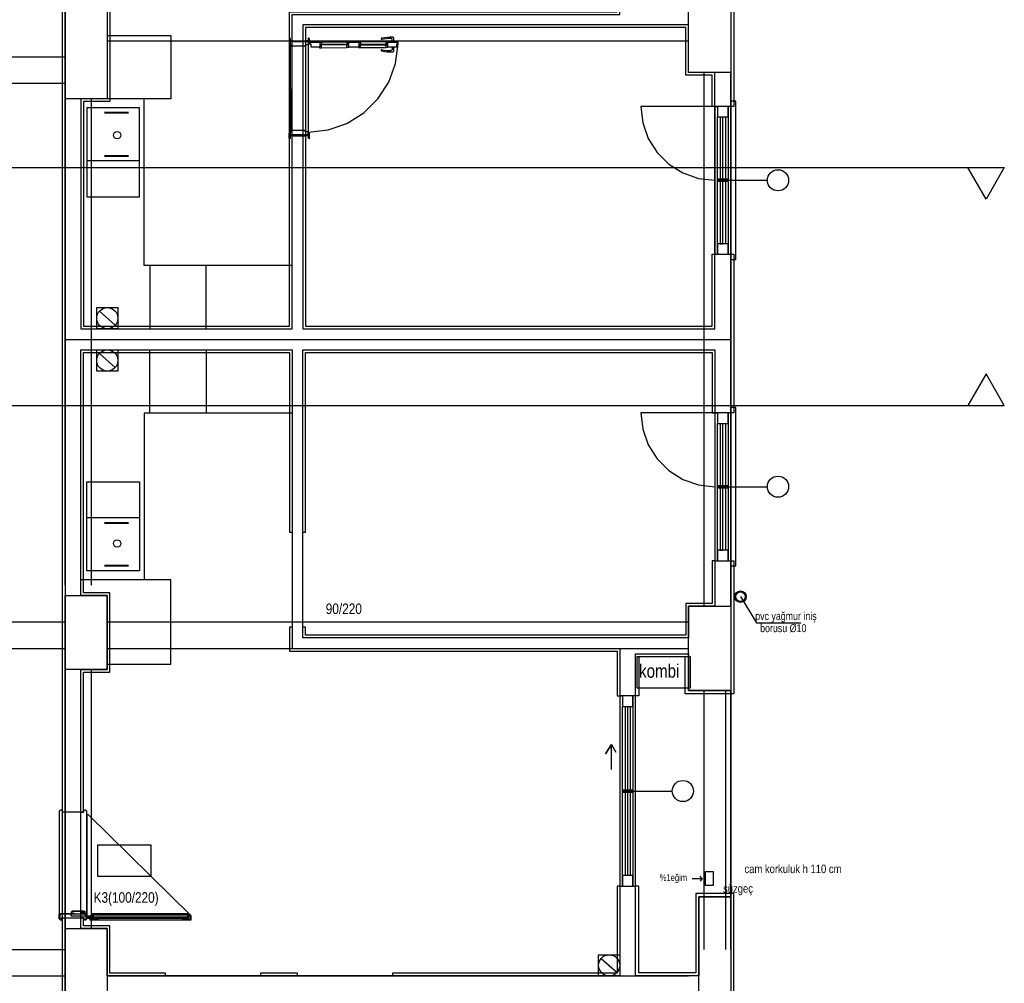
# Model space of a CAD drawing. Header units: centimetres. Extents: x 0 to 14570, y -30 to 2970.
# Tile 8 of 32: x 1730 to 2196, y 1231 to 1687. Entities that reach past the tile are written whole.
import ezdxf

# ---------------------------------------------------------------- set-up
doc = ezdxf.new("R2010")
doc.units = ezdxf.units.CM
doc.layers.add('ASN-MIMARI', color=8, linetype='CONTINUOUS')
doc.styles.get("Standard").update_dxf_attribs({"font": 'arial.ttf', "width": 0.8})

msp = doc.modelspace()

# ---------------------------------------------------------------- linework, layer by layer
at = {"layer": 'ASN-MIMARI'}
for p, q in [((1857.89, 1677.75), (1857.89, 1675.45)), ((1858.39, 1677.9), (1858.04, 1677.9)), ((1858.39, 1677.9), (1858.04, 1677.9)), ((1858.39, 1677.9), (1858.39, 1674.83)), ((1867.24, 1677.92), (1866.89, 1677.92)), ((1867.24, 1677.92), (1866.89, 1677.92)), ((1866.89, 1677.92), (1866.89, 1674.85)), ((1867.39, 1677.77), (1867.39, 1675.9)), ((1858.39, 1675.3), (1858.04, 1675.3)), ((1859.64, 1676.66), (1858.39, 1676.65)), ((1866.89, 1676.17), (1858.39, 1676.15)), ((1858.39, 1674.83), (1858.48, 1633.48)), ((1858.89, 1674.68), (1858.54, 1674.68)), ((1858.89, 1674.68), (1858.89, 1674.28)), ((1865.34, 1674.15), (1859.04, 1674.13)), ((1859.64, 1676.66), (1865.64, 1676.67)), ((1859.64, 1676.66), (1859.64, 1676.16)), ((1865.27, 1674.45), (1865.27, 1674.33)), ((1865.51, 1674.45), (1865.27, 1674.45)), ((1865.51, 1674.33), (1865.27, 1674.33)), ((1865.49, 1674.7), (1865.49, 1674.3)), ((1866.74, 1674.7), (1865.49, 1674.7)), ((1865.51, 1674.56), (1865.51, 1674.22)), ((1865.57, 1674.45), (1865.57, 1674.33)), ((1866.89, 1676.67), (1865.64, 1676.67)), ((1865.64, 1676.67), (1865.64, 1676.17)), ((1867.24, 1675.75), (1866.89, 1675.75)), ((1866.96, 1675.54), (1866.89, 1675.54)), ((1866.95, 1675.39), (1866.89, 1675.39)), ((1866.89, 1674.85), (1866.98, 1633.5)), ((1867.41, 1675.33), (1867.53, 1675.31)), ((1867.44, 1675.48), (1867.53, 1675.47)), ((1885.97, 1674.95), (1872.53, 1674.92)), ((1885.97, 1674.74), (1872.53, 1674.71)), ((1873.26, 1676.22), (1885.23, 1676.24)), ((1873.27, 1673.42), (1885.24, 1673.44)), ((1890.97, 1674.96), (1904.42, 1674.99)), ((1890.97, 1674.75), (1904.42, 1674.78)), ((1891.71, 1676.26), (1903.68, 1676.29)), ((1891.72, 1673.46), (1903.68, 1673.49)), ((1781.92, 1642.7), (1770.54, 1642.7)), ((1781.92, 1642.4), (1770.54, 1642.4)), ((1857.99, 1630.55), (1857.99, 1632.86)), ((1858.49, 1633.01), (1858.14, 1633.01)), ((1858.49, 1630.41), (1858.48, 1633.48)), ((1866.99, 1632.17), (1858.49, 1632.16)), ((1859.74, 1631.66), (1858.49, 1631.66)), ((1858.98, 1633.63), (1858.63, 1633.63)), ((1858.98, 1633.63), (1858.98, 1634.03)), ((1865.43, 1634.2), (1859.13, 1634.18)), ((1859.74, 1631.66), (1859.74, 1632.16)), ((1859.74, 1631.66), (1865.74, 1631.67)), ((1865.36, 1633.89), (1865.36, 1634.01)), ((1865.6, 1634.01), (1865.36, 1634.01)), ((1865.6, 1633.89), (1865.36, 1633.89)), ((1865.58, 1633.65), (1865.58, 1634.05)), ((1866.83, 1633.65), (1865.58, 1633.65)), ((1865.6, 1633.78), (1865.6, 1634.12)), ((1865.66, 1633.89), (1865.66, 1634.02)), ((1865.74, 1631.67), (1865.74, 1632.17)), ((1866.99, 1631.67), (1865.74, 1631.67)), ((1866.99, 1630.42), (1866.98, 1633.5)), ((1867.34, 1633.03), (1866.99, 1633.03)), ((1867.49, 1630.58), (1867.49, 1632.88)), ((1858.49, 1630.41), (1858.14, 1630.4)), ((1858.49, 1630.41), (1858.14, 1630.4)), ((1867.34, 1630.42), (1866.99, 1630.42)), ((1867.34, 1630.42), (1866.99, 1630.42)), ((1770.54, 1622.44), (1781.92, 1622.44)), ((1770.54, 1622.14), (1781.92, 1622.14)), ((1787.14, 1619.92), (1762.14, 1619.92)), ((1787.14, 1450.91), (1762.14, 1450.91)), ((1770.54, 1448.69), (1781.92, 1448.69)), ((1770.54, 1448.39), (1781.92, 1448.39)), ((1781.92, 1428.43), (1770.54, 1428.43)), ((1781.92, 1428.13), (1770.54, 1428.13)), ((2071.47, 1413.64), (2079.12, 1401.22)), ((2079.12, 1401.22), (2100.06, 1401.22)), ((1749.62, 1312.65), (1749.12, 1312.15)), ((1749.12, 1312.15), (1749.12, 1261.17)), ((1750.12, 1312.65), (1749.62, 1312.65)), ((1750.62, 1312.15), (1750.12, 1312.65)), ((1750.62, 1311.66), (1750.62, 1312.15)), ((1760.62, 1311.66), (1750.62, 1311.66)), ((1761.12, 1312.65), (1760.62, 1312.15)), ((1760.62, 1312.15), (1760.62, 1311.66)), ((1761.62, 1312.65), (1761.12, 1312.65)), ((1762.12, 1312.15), (1761.62, 1312.65)), ((1762.12, 1261.17), (1762.12, 1312.15)), ((1762.12, 1310.15), (1762.12, 1263.17)), ((1762.92, 1262.82), (1762.92, 1261.22)), ((1764.72, 1262.77), (1764.77, 1262.77)), ((1810.4, 1262.77), (1810.35, 1262.77)), ((1749.12, 1261.17), (1749.62, 1260.67)), ((1749.62, 1260.67), (1750.12, 1260.67)), ((1750.12, 1260.67), (1750.62, 1261.17)), ((1750.62, 1261.17), (1750.62, 1261.66)), ((1750.62, 1261.66), (1760.62, 1261.66)), ((1760.62, 1261.66), (1760.62, 1261.17)), ((1760.62, 1261.17), (1761.12, 1260.67)), ((1761.12, 1260.67), (1761.62, 1260.67)), ((1761.62, 1260.67), (1762.12, 1261.17)), ((1762.39, 1262.3), (1762.12, 1262.3)), ((1762.12, 1262.02), (1763.72, 1262.02)), ((1762.39, 1261.75), (1762.12, 1261.75)), ((1763.44, 1262.33), (1763.77, 1262.33)), ((1763.47, 1261.78), (1763.77, 1261.78)), ((1765.12, 1262.12), (1810, 1262.12))]:
    msp.add_line(p, q, dxfattribs=at)
for points in [[(2066.85, 666.66), (1361.85, 666.66), (1361.85, 1424.16), (1379.85, 1424.16), (1379.85, 1659.16), (1361.85, 1659.16), (1361.85, 2399.16), (2066.85, 2399.16), (2066.85, 666.66)], [(1613.36, 1659.16), (1676.85, 1659.16), (1676.85, 2184.16), (1751.85, 2184.16), (1751.85, 886.66), (1676.85, 886.66), (1676.85, 1411.66), (1676.85, 1524.16), (1387.35, 1524.16), (1387.35, 1659.16), (1613.36, 1659.16)], [(1599.85, 1524.16), (1599.85, 1525.41), (1678.1, 1525.41), (1678.1, 1411.66), (1678.1, 887.91), (1750.6, 887.91), (1750.6, 2182.91), (1678.1, 2182.91), (1678.1, 1657.91), (1388.6, 1657.91), (1388.6, 1599.16), (1387.35, 1599.16)], [(1759.35, 1540.41), (1859.35, 1540.41), (1859.35, 1689.16), (2014.35, 1689.16), (2014.35, 1836.66), (1771.85, 1836.66), (1771.85, 1814.16), (1759.35, 1814.16), (1759.35, 1699.16), (1759.35, 1699.16), (1771.85, 1699.16), (1771.85, 1649.16), (1759.35, 1649.16), (1759.35, 1540.41)], [(1759.35, 1760.7), (1760.6, 1760.7), (1760.6, 1700.41), (1773.1, 1700.41), (1773.1, 1647.91), (1760.6, 1647.91), (1760.6, 1541.66), (1858.1, 1541.66), (1858.1, 1690.41), (2013.1, 1690.41), (2013.1, 1717.91), (2014.35, 1717.91)], [(2021.85, 1717.91), (2023.35, 1717.91), (2023.35, 1693.16), (2045.35, 1693.16), (2045.35, 1703.16), (2068.35, 1703.16), (2068.35, 1645.66), (2066.85, 1645.66)], [(2046.85, 1661.66), (2046.85, 1701.66), (2066.85, 1701.66), (2066.85, 1661.66), (2046.85, 1661.66)], [(1771.85, 1699.16), (1771.85, 1649.16), (1751.85, 1649.16), (1751.85, 1699.16), (1771.85, 1699.16)], [(1864.35, 1684.16), (1864.35, 1540.41), (2059.35, 1540.41), (2059.35, 1661.66), (2046.85, 1661.66), (2046.85, 1684.16), (1864.35, 1684.16)], [(2059.35, 1645.66), (2058.1, 1645.66), (2058.1, 1660.41), (2045.6, 1660.41), (2045.6, 1682.91), (1865.6, 1682.91), (1865.6, 1541.66), (2058.1, 1541.66), (2058.1, 1575.66), (2059.35, 1575.66)], [(1771.85, 1679.16), (1801.85, 1679.16), (1801.85, 1649.16), (1771.85, 1649.16)], [(1858.04, 1677.9), (1858, 1677.9), (1857.97, 1677.89), (1857.94, 1677.87), (1857.92, 1677.85), (1857.9, 1677.82), (1857.89, 1677.79), (1857.89, 1677.75)], [(1867.39, 1677.77), (1867.38, 1677.81), (1867.37, 1677.84), (1867.35, 1677.87), (1867.33, 1677.89), (1867.3, 1677.91), (1867.27, 1677.92), (1867.24, 1677.92)], [(1901.72, 1677.88), (1901.66, 1677.86), (1901.6, 1677.83), (1901.55, 1677.79), (1901.52, 1677.74), (1901.49, 1677.68), (1901.48, 1677.62), (1901.48, 1677.56), (1901.49, 1677.5), (1901.52, 1677.44), (1901.55, 1677.39), (1901.6, 1677.35), (1901.65, 1677.31), (1901.71, 1677.29), (1901.77, 1677.29), (1901.84, 1677.29)], [(1906.97, 1678.39), (1905.65, 1678.36), (1904.33, 1678.26), (1903.02, 1678.1), (1901.72, 1677.88)], [(1906.04, 1677.78), (1904.98, 1677.72), (1903.93, 1677.62), (1902.88, 1677.47), (1901.84, 1677.29)], [(1906.66, 1677.37), (1906.58, 1677.51), (1906.47, 1677.62), (1906.34, 1677.7), (1906.2, 1677.76), (1906.04, 1677.78)], [(1906.6, 1676.14), (1906.68, 1676.44), (1906.71, 1676.75), (1906.71, 1677.06), (1906.66, 1677.37)], [(1907.35, 1677.62), (1907.39, 1677.73), (1907.41, 1677.84), (1907.4, 1677.95), (1907.37, 1678.05), (1907.32, 1678.15), (1907.25, 1678.24), (1907.17, 1678.31), (1907.07, 1678.36), (1906.97, 1678.39)], [(1907.35, 1677.62), (1907.25, 1677.26), (1907.22, 1676.88), (1907.25, 1676.51), (1907.34, 1676.14)], [(1771.85, 1676.66), (2046.85, 1676.66)], [(1857.89, 1675.45), (1857.9, 1675.42), (1857.91, 1675.38), (1857.92, 1675.36), (1857.95, 1675.33), (1857.98, 1675.31), (1858.01, 1675.3), (1858.04, 1675.3)], [(1858.39, 1674.83), (1858.4, 1674.8), (1858.41, 1674.76), (1858.43, 1674.74), (1858.45, 1674.71), (1858.48, 1674.69), (1858.51, 1674.68), (1858.54, 1674.68)], [(1858.89, 1674.28), (1858.9, 1674.25), (1858.91, 1674.22), (1858.93, 1674.19), (1858.95, 1674.16), (1858.98, 1674.15), (1859.01, 1674.13), (1859.04, 1674.13)], [(1865.34, 1674.15), (1865.38, 1674.15), (1865.41, 1674.16), (1865.44, 1674.18), (1865.46, 1674.2), (1865.48, 1674.23), (1865.49, 1674.26), (1865.49, 1674.3)], [(1865.51, 1674.22), (1865.55, 1674.22), (1865.58, 1674.23), (1865.61, 1674.24), (1865.64, 1674.26), (1865.66, 1674.29), (1865.68, 1674.32), (1865.69, 1674.36), (1865.7, 1674.39), (1865.69, 1674.43), (1865.68, 1674.46), (1865.66, 1674.49), (1865.64, 1674.52), (1865.61, 1674.54), (1865.58, 1674.55), (1865.55, 1674.56), (1865.51, 1674.56)], [(1866.74, 1674.7), (1866.78, 1674.7), (1866.81, 1674.71), (1866.84, 1674.73), (1866.86, 1674.76), (1866.88, 1674.78), (1866.89, 1674.82), (1866.89, 1674.85)], [(1866.98, 1633.5), (1876.34, 1634.54), (1885.24, 1637.62), (1893.24, 1642.58), (1899.94, 1649.19), (1905.03, 1657.11), (1908.24, 1665.96), (1909.42, 1675.3)], [(1867.24, 1675.75), (1867.27, 1675.75), (1867.31, 1675.76), (1867.33, 1675.78), (1867.36, 1675.81), (1867.38, 1675.83), (1867.39, 1675.87), (1867.39, 1675.9)], [(1872.52, 1675.82), (1867.52, 1675.8), (1867.53, 1675.2), (1868.1, 1675.21), (1868.1, 1673.81), (1872.53, 1673.82), (1872.52, 1675.82)], [(1872.26, 1675.82), (1872.26, 1676.22), (1873.26, 1676.22), (1873.27, 1674.92), (1872.53, 1674.92), (1872.52, 1675.82), (1872.26, 1675.82)], [(1872.27, 1673.82), (1872.27, 1673.42), (1873.27, 1673.42), (1873.27, 1674.71), (1872.53, 1674.71), (1872.53, 1673.82), (1872.27, 1673.82)], [(1872.53, 1674.87), (1885.97, 1674.9)], [(1885.97, 1674.8), (1872.53, 1674.77)], [(1886.23, 1675.85), (1886.23, 1676.25), (1885.23, 1676.24), (1885.23, 1674.95), (1885.97, 1674.95), (1885.97, 1675.85), (1886.23, 1675.85)], [(1886.24, 1673.85), (1886.24, 1673.45), (1885.24, 1673.44), (1885.23, 1674.74), (1885.97, 1674.74), (1885.98, 1673.85), (1886.24, 1673.85)], [(1885.97, 1675.85), (1885.98, 1673.85), (1890.98, 1673.86), (1890.97, 1675.86), (1885.97, 1675.85), (1885.97, 1675.85)], [(1890.71, 1675.86), (1890.71, 1676.26), (1891.71, 1676.26), (1891.71, 1674.96), (1890.97, 1674.96), (1890.97, 1675.86), (1890.71, 1675.86)], [(1890.72, 1673.86), (1890.72, 1673.46), (1891.72, 1673.46), (1891.71, 1674.75), (1890.97, 1674.75), (1890.98, 1673.86), (1890.72, 1673.86)], [(1904.42, 1674.94), (1890.97, 1674.91)], [(1890.97, 1674.81), (1904.42, 1674.84)], [(1904.68, 1675.89), (1904.68, 1676.29), (1903.68, 1676.29), (1903.68, 1674.99), (1904.42, 1674.99), (1904.42, 1675.89), (1904.68, 1675.89)], [(1904.68, 1673.89), (1904.68, 1673.49), (1903.68, 1673.49), (1903.68, 1674.78), (1904.42, 1674.78), (1904.42, 1673.89), (1904.68, 1673.89)], [(1908.84, 1675.3), (1909.42, 1675.3), (1909.42, 1675.9), (1904.42, 1675.89), (1904.42, 1673.89), (1908.85, 1673.9), (1908.84, 1675.3)], [(1906.6, 1673.64), (1906.67, 1672.41), (1906.05, 1672.01)], [(1907.72, 1675.89), (1907.72, 1676.14), (1906.22, 1676.14), (1906.22, 1675.89)], [(1907.73, 1673.89), (1907.73, 1673.64), (1906.23, 1673.64), (1906.23, 1673.89)], [(1907.35, 1673.64), (1907.26, 1673.28), (1907.23, 1672.9), (1907.27, 1672.53), (1907.36, 1672.16)], [(1676.85, 1669.16), (1751.85, 1669.16)], [(1901.85, 1672.47), (1901.78, 1672.48), (1901.72, 1672.47), (1901.66, 1672.45), (1901.61, 1672.42), (1901.56, 1672.37), (1901.53, 1672.32), (1901.5, 1672.26), (1901.49, 1672.2), (1901.49, 1672.14), (1901.5, 1672.08), (1901.53, 1672.02), (1901.57, 1671.97), (1901.61, 1671.93), (1901.67, 1671.9), (1901.73, 1671.88)], [(1901.73, 1671.88), (1903.03, 1671.67), (1904.34, 1671.51), (1905.66, 1671.42), (1906.98, 1671.39)], [(1901.85, 1672.47), (1902.89, 1672.29), (1903.94, 1672.16), (1905, 1672.06), (1906.05, 1672.01)], [(1906.98, 1671.39), (1907.09, 1671.42), (1907.18, 1671.48), (1907.27, 1671.55), (1907.34, 1671.63), (1907.39, 1671.73), (1907.41, 1671.84), (1907.42, 1671.95), (1907.4, 1672.06), (1907.36, 1672.16)], [(2054.35, 1409.16), (2054.35, 1661.66)], [(2066.85, 1409.16), (2066.85, 1661.66)], [(1676.85, 1656.66), (1751.85, 1656.66)], [(1751.85, 1419.16), (1751.85, 1649.16)], [(1859.35, 1540.41), (1859.35, 1570.41), (1789.35, 1570.41), (1789.35, 1649.16), (1759.35, 1649.16)], [(1762.14, 1644.92), (1762.14, 1602.92), (1787.14, 1602.92), (1787.14, 1644.92), (1762.14, 1644.92)], [(1764.35, 1419.16), (1764.35, 1649.16)], [(2059.35, 1645.66), (2024.35, 1645.66)], [(2024.35, 1645.66), (2025.23, 1637.88), (2027.82, 1630.48), (2031.99, 1623.84), (2037.53, 1618.3), (2044.17, 1614.13), (2051.57, 1611.54), (2059.35, 1610.66)], [(2059.35, 1645.66), (2059.35, 1575.66), (2066.85, 1575.66), (2066.85, 1645.66), (2059.35, 1645.66), (2060.6, 1645.66), (2060.6, 1640.66), (2065.6, 1640.66), (2065.6, 1645.66), (2065.6, 1575.66), (2065.6, 1580.66), (2060.6, 1580.66), (2060.6, 1575.66), (2060.6, 1640.66), (2061.85, 1640.66), (2061.85, 1611.29)], [(2066.85, 1575.66), (2066.85, 1573.16), (2069.35, 1573.16), (2069.35, 1648.16), (2066.85, 1648.16), (2066.85, 1645.66)], [(2063.1, 1611.29), (2063.1, 1640.66), (2064.35, 1640.66), (2064.35, 1611.29)], [(1858.14, 1633.01), (1858.1, 1633), (1858.07, 1632.99), (1858.04, 1632.98), (1858.02, 1632.95), (1858, 1632.92), (1857.99, 1632.89), (1857.99, 1632.86)], [(1858.63, 1633.63), (1858.6, 1633.63), (1858.57, 1633.62), (1858.54, 1633.6), (1858.52, 1633.57), (1858.5, 1633.54), (1858.49, 1633.51), (1858.48, 1633.48)], [(1859.13, 1634.18), (1859.1, 1634.18), (1859.07, 1634.17), (1859.04, 1634.15), (1859.02, 1634.12), (1859, 1634.1), (1858.99, 1634.06), (1858.98, 1634.03)], [(1865.58, 1634.05), (1865.58, 1634.08), (1865.57, 1634.11), (1865.55, 1634.14), (1865.53, 1634.16), (1865.5, 1634.18), (1865.47, 1634.19), (1865.43, 1634.2)], [(1865.6, 1633.78), (1865.64, 1633.78), (1865.67, 1633.79), (1865.7, 1633.8), (1865.73, 1633.83), (1865.75, 1633.85), (1865.77, 1633.88), (1865.78, 1633.92), (1865.79, 1633.95), (1865.78, 1633.99), (1865.77, 1634.02), (1865.75, 1634.05), (1865.73, 1634.08), (1865.7, 1634.1), (1865.67, 1634.11), (1865.64, 1634.12), (1865.6, 1634.12)], [(1866.98, 1633.5), (1866.98, 1633.53), (1866.97, 1633.56), (1866.95, 1633.59), (1866.93, 1633.62), (1866.9, 1633.63), (1866.87, 1633.64), (1866.83, 1633.65)], [(1867.49, 1632.88), (1867.48, 1632.91), (1867.47, 1632.94), (1867.45, 1632.97), (1867.43, 1633), (1867.4, 1633.01), (1867.37, 1633.03), (1867.34, 1633.03)], [(1857.99, 1630.55), (1858, 1630.52), (1858.01, 1630.49), (1858.02, 1630.46), (1858.05, 1630.44), (1858.08, 1630.42), (1858.11, 1630.41), (1858.14, 1630.4)], [(1867.34, 1630.42), (1867.37, 1630.43), (1867.41, 1630.44), (1867.44, 1630.46), (1867.46, 1630.48), (1867.48, 1630.51), (1867.49, 1630.54), (1867.49, 1630.58)], [(1231.45, 1616.66), (2196.33, 1616.66)], [(2187.67, 1601.66), (2179.01, 1616.66), (2196.33, 1616.66), (2187.67, 1601.66)], [(2060.6, 1611.29), (2065.6, 1611.29), (2065.6, 1610.04), (2060.6, 1610.04), (2060.6, 1611.29)], [(2060.6, 1610.66), (2084.23, 1610.66)], [(2061.85, 1610.04), (2061.85, 1580.66), (2063.1, 1580.66), (2063.1, 1610.04)], [(2064.35, 1610.04), (2064.35, 1580.66)], [(2066.85, 1575.66), (2068.35, 1575.66), (2068.35, 1500.66), (2066.85, 1500.66)], [(1791.97, 1570.41), (1791.97, 1540.41), (1818.61, 1540.41), (1818.61, 1570.41), (1791.97, 1570.41)], [(1776.85, 1550.41), (1776.85, 1540.41), (1766.85, 1540.41), (1766.85, 1550.41), (1776.85, 1550.41)], [(1768.1, 1548.72), (1775.61, 1542.11)], [(1751.85, 1535.41), (2066.85, 1535.41)], [(1759.35, 1530.41), (1859.35, 1530.41), (1859.35, 1389.16), (2014.35, 1389.16), (2014.35, 1234.16), (1771.85, 1234.16), (1771.85, 1256.66), (1759.35, 1256.66), (1759.35, 1379.16), (1759.35, 1379.16), (1771.85, 1379.16), (1771.85, 1414.16), (1759.35, 1414.16), (1759.35, 1530.41)], [(1859.35, 1530.41), (1859.35, 1500.41), (1789.35, 1500.41), (1789.35, 1421.66), (1759.35, 1421.66)], [(1759.35, 1311.66), (1760.6, 1311.66), (1760.6, 1377.91), (1773.1, 1377.91), (1773.1, 1415.41), (1760.6, 1415.41), (1760.6, 1529.16), (1858.1, 1529.16), (1858.1, 1444.18), (1859.35, 1444.16)], [(1776.85, 1530.41), (1776.85, 1520.41), (1766.85, 1520.41), (1766.85, 1530.41), (1776.85, 1530.41)], [(1768.1, 1528.72), (1775.61, 1522.11)], [(1791.97, 1500.41), (1791.97, 1530.41), (1818.61, 1530.41), (1818.61, 1500.41), (1791.97, 1500.41)], [(1864.35, 1394.16), (1864.35, 1530.41), (2059.35, 1530.41), (2059.35, 1409.16), (2046.85, 1409.16), (2046.85, 1394.16), (1864.35, 1394.16)], [(1864.35, 1444.17), (1865.6, 1444.16), (1865.6, 1529.16), (2058.1, 1529.16), (2058.1, 1500.66), (2059.35, 1500.66)], [(2187.67, 1519.16), (2179.01, 1504.16), (2196.33, 1504.16), (2187.67, 1519.16)], [(1231.45, 1504.16), (2196.33, 1504.16)], [(2059.35, 1500.66), (2024.35, 1500.66)], [(2024.35, 1500.66), (2025.23, 1492.88), (2027.82, 1485.48), (2031.99, 1478.84), (2037.53, 1473.3), (2044.17, 1469.13), (2051.57, 1466.54), (2059.35, 1465.66)], [(2059.35, 1500.66), (2059.35, 1430.66), (2066.85, 1430.66), (2066.85, 1500.66), (2059.35, 1500.66), (2060.6, 1500.66), (2060.6, 1495.66), (2065.6, 1495.66), (2065.6, 1500.66), (2065.6, 1430.66), (2065.6, 1435.66), (2060.6, 1435.66), (2060.6, 1430.66), (2060.6, 1495.66), (2061.85, 1495.66), (2061.85, 1466.29)], [(2066.85, 1430.66), (2066.85, 1428.16), (2069.35, 1428.16), (2069.35, 1503.16), (2066.85, 1503.16), (2066.85, 1500.66)], [(2063.1, 1466.29), (2063.1, 1495.66), (2064.35, 1495.66), (2064.35, 1466.29)], [(1762.14, 1425.91), (1762.14, 1467.91), (1787.14, 1467.91), (1787.14, 1425.91), (1762.14, 1425.91)], [(2060.6, 1466.29), (2065.6, 1466.29), (2065.6, 1465.04), (2060.6, 1465.04), (2060.6, 1466.29)], [(2060.6, 1465.66), (2084.23, 1465.66)], [(2061.85, 1465.04), (2061.85, 1435.66), (2063.1, 1435.66), (2063.1, 1465.04)], [(2064.35, 1465.04), (2064.35, 1435.66)], [(2059.35, 1430.66), (2058.1, 1430.66), (2058.1, 1410.41), (2045.6, 1410.41), (2045.6, 1395.41), (1865.6, 1395.41), (1865.6, 1399.16), (1864.35, 1399.17)], [(2066.85, 1430.66), (2068.35, 1430.66), (2068.35, 1367.66), (2045.35, 1367.66), (2045.35, 1385.16), (2023.35, 1385.16), (2023.35, 1366.66), (2021.85, 1366.66)], [(1771.85, 1381.66), (1801.85, 1381.66), (1801.85, 1421.66), (1759.35, 1421.66)], [(1771.85, 1414.16), (1771.85, 1379.16), (1751.85, 1379.16), (1751.85, 1414.16), (1771.85, 1414.16)], [(2046.85, 1369.16), (2046.85, 1409.16), (2066.85, 1409.16), (2066.85, 1369.16), (2046.85, 1369.16)], [(1676.85, 1401.66), (1751.85, 1401.66)], [(1771.85, 1401.66), (2046.85, 1401.66)], [(1859.35, 1399.18), (1858.1, 1399.18), (1858.1, 1387.91), (2013.1, 1387.91), (2013.1, 1366.66), (2014.35, 1366.66)], [(1676.85, 1389.16), (1751.85, 1389.16)], [(1771.85, 1389.16), (2046.85, 1389.16)], [(2021.85, 1234.16), (2021.85, 1386.66), (2046.85, 1386.66), (2046.85, 1369.16), (2066.85, 1369.16), (2066.85, 1271.66), (2051.85, 1271.66), (2051.85, 1234.16), (2021.85, 1234.16)], [(2022.62, 1385.27), (2047.62, 1385.27), (2047.62, 1370.27), (2022.62, 1370.27), (2022.62, 1385.27)], [(1751.85, 1256.66), (1751.85, 1379.16)], [(1764.35, 1256.66), (1764.35, 1379.16)], [(2014.35, 1366.66), (2014.35, 1276.66), (2021.85, 1276.66), (2021.85, 1366.66), (2014.35, 1366.66), (2015.6, 1366.66), (2015.6, 1361.66), (2020.6, 1361.66), (2020.6, 1366.66), (2020.6, 1276.66), (2020.6, 1281.66), (2015.6, 1281.66), (2015.6, 1276.66), (2015.6, 1361.66), (2016.85, 1361.66), (2016.85, 1322.29)], [(2054.35, 1246.66), (2054.35, 1369.16)], [(2064.35, 1369.16), (2064.35, 1246.66)], [(2066.85, 1246.66), (2066.85, 1369.16)], [(2018.1, 1322.29), (2018.1, 1361.66), (2019.35, 1361.66), (2019.35, 1322.29)], [(2010.42, 1331.86), (2010.42, 1343.66), (2007.56, 1339.19), (2010.42, 1343.66), (2012.52, 1340.02)], [(2015.6, 1322.29), (2020.6, 1322.29), (2020.6, 1321.04), (2015.6, 1321.04), (2015.6, 1322.29)], [(2015.6, 1321.66), (2039.23, 1321.66)], [(2016.85, 1321.04), (2016.85, 1281.66)], [(2018.1, 1281.66), (2018.1, 1321.04)], [(2019.35, 1321.04), (2019.35, 1281.66)], [(1811.35, 1262.77), (1762.92, 1310.46), (1762.12, 1310.46)], [(1767.44, 1281.26), (1767.44, 1296.26), (1792.44, 1296.26), (1792.44, 1281.26), (1767.44, 1281.26)], [(2048.56, 1280.23), (2053.42, 1280.23), (2052.3, 1281.42), (2053.42, 1280.23), (2052.45, 1279.06)], [(2058.56, 1283.61), (2058.56, 1276.91), (2054.86, 1276.91), (2054.86, 1283.61), (2058.56, 1283.61)], [(2014.35, 1276.66), (2013.1, 1276.66), (2013.1, 1235.41), (1906.84, 1235.41), (1906.84, 1234.16)], [(2066.85, 1176.66), (2068.35, 1176.66), (2068.35, 1273.16), (2050.35, 1273.16), (2050.35, 1235.66), (2023.35, 1235.66), (2023.35, 1276.66), (2021.85, 1276.66)], [(2066.85, 1271.66), (2066.85, 1181.66), (2051.85, 1181.66), (2051.85, 1271.66), (2066.85, 1271.66)], [(1750.12, 1260.87), (1749.62, 1260.87), (1750.12, 1260.87), (1750.42, 1261.17), (1750.42, 1261.86), (1750.62, 1261.86), (1750.62, 1261.17), (1750.12, 1260.67), (1749.62, 1260.67), (1749.12, 1261.17), (1749.12, 1263.17), (1749.62, 1263.67), (1755.15, 1263.67), (1755.15, 1263.47), (1749.62, 1263.47), (1749.32, 1263.17), (1749.32, 1261.17), (1749.62, 1260.87)], [(1761.59, 1262.66), (1761.59, 1263.41), (1754.62, 1263.41), (1754.62, 1262.66), (1761.59, 1262.66)], [(1759.97, 1263.67), (1761.62, 1263.67), (1762.12, 1263.17), (1762.12, 1261.17), (1761.62, 1260.67), (1761.12, 1260.67), (1760.62, 1261.17), (1760.62, 1261.86), (1760.82, 1261.86), (1760.82, 1261.17), (1761.12, 1260.87), (1761.62, 1260.87), (1761.92, 1261.17), (1761.92, 1263.17), (1761.62, 1263.47), (1759.77, 1263.47), (1759.77, 1264.67), (1760.91, 1264.67), (1760.91, 1264.73), (1755.38, 1264.73), (1755.08, 1264.43), (1755.08, 1264.17), (1755.38, 1263.87), (1756.22, 1263.87), (1756.22, 1263.67), (1755.38, 1263.67), (1754.88, 1264.17), (1754.88, 1264.43), (1755.38, 1264.93), (1760.91, 1264.93), (1760.91, 1264.47), (1759.97, 1264.47), (1759.97, 1263.67)], [(1760.97, 1264.42), (1761.18, 1264.69), (1761.22, 1264.89), (1761.22, 1264.42), (1761.22, 1263.72), (1760.03, 1263.72), (1760.03, 1264.42), (1760.97, 1264.42)], [(1760.92, 1264.32), (1760.86, 1263.82), (1761.12, 1263.82), (1761.12, 1264.39), (1760.99, 1264.32), (1760.97, 1264.32), (1760.92, 1264.32)], [(1811.25, 1260.72), (1811.25, 1262.67), (1810.4, 1262.67), (1810.4, 1262.77), (1811.35, 1262.77), (1811.35, 1260.62), (1763.77, 1260.62), (1763.77, 1262.77), (1764.72, 1262.77), (1764.72, 1262.67), (1763.87, 1262.67), (1763.87, 1260.72), (1811.25, 1260.72)], [(1811.1, 1262.52), (1810.25, 1262.52), (1810.25, 1263.52), (1764.87, 1263.52), (1764.87, 1262.52), (1764.02, 1262.52), (1764.02, 1262.62), (1764.77, 1262.62), (1764.77, 1263.62), (1810.35, 1263.62), (1810.35, 1262.62), (1811.1, 1262.62), (1811.1, 1262.52)], [(1765.12, 1260.97), (1767.42, 1260.97), (1767.42, 1260.77), (1764.92, 1260.77), (1764.92, 1263.47), (1767.42, 1263.47), (1767.42, 1263.27), (1765.12, 1263.27), (1765.12, 1260.97)], [(1807.65, 1263.22), (1809.95, 1263.22), (1809.95, 1262.87), (1765.17, 1262.87), (1765.17, 1263.22), (1767.47, 1263.22), (1767.47, 1263.47), (1807.65, 1263.47), (1807.65, 1263.22)], [(1810.2, 1260.77), (1807.7, 1260.77), (1807.7, 1260.97), (1810, 1260.97), (1810, 1263.27), (1807.7, 1263.27), (1807.7, 1263.47), (1810.2, 1263.47), (1810.2, 1260.77)], [(1799.36, 1234.16), (1799.37, 1235.41), (1773.1, 1235.41), (1773.1, 1257.91), (1760.6, 1257.91), (1760.6, 1261.66), (1759.35, 1261.66)], [(1763.87, 1262.42), (1764.82, 1262.42), (1764.82, 1260.82), (1763.87, 1260.82)], [(1807.65, 1260.77), (1807.65, 1261.02), (1809.95, 1261.02), (1809.95, 1261.37), (1765.17, 1261.37), (1765.17, 1261.02), (1767.47, 1261.02), (1767.47, 1260.77), (1807.65, 1260.77)], [(1811.25, 1262.42), (1810.3, 1262.42), (1810.3, 1260.82), (1811.25, 1260.82)], [(1771.85, 1256.66), (1771.85, 1221.66), (1751.85, 1221.66), (1751.85, 1256.66), (1771.85, 1256.66)], [(1676.85, 1246.66), (1751.85, 1246.66)], [(2014.35, 1244.16), (2014.35, 1234.16), (2004.35, 1234.16), (2004.35, 1244.16), (2014.35, 1244.16)], [(2005.6, 1242.47), (2013.11, 1235.86)], [(1861.84, 1234.16), (1861.85, 1235.41), (1844.36, 1235.41), (1844.36, 1234.16)], [(1676.85, 1234.16), (1751.85, 1234.16)], [(1771.85, 1234.16), (2046.85, 1234.16)]]:
    msp.add_lwpolyline(points, dxfattribs=at)
for centre, radius in [((1867.19, 1675.45), 0.25), ((1776.5, 1632), 1.73), ((2089.23, 1610.66), 5), ((1771.85, 1545.41), 5), ((1771.85, 1525.41), 5), ((2089.23, 1465.66), 5), ((1776.5, 1438.82), 1.73), ((2071.47, 1413.64), 2.7), ((2071.47, 1413.64), 2.25), ((2044.23, 1321.66), 5), ((1762.92, 1262.02), 0.6), ((1762.92, 1262.02), 0.4), ((2009.35, 1239.16), 5)]:
    msp.add_circle(centre, radius, dxfattribs=at)

# ---------------------------------------------------------------- texts
at = {"layer": 'ASN-MIMARI', "width": 0.8}
for s, height, p in [('90/220', 5, (1875.23, 1405.41)), ('pvc yağmur iniş', 3.75, (2078.44, 1402.62)), ('borusu %%c10', 3.75, (2080.78, 1396.85)), ('kombi', 6.39, (2023.51, 1375.28)), ('cam korkuluk h 110 cm', 3.9936, (2073.38, 1282.82)), ('%%%1eğim', 3.195, (2033.28, 1279.11)), ('süzgeç', 3.994, (2063.24, 1273.55)), ('K3(100/220)', 5, (1765.39, 1268.8))]:
    msp.add_text(s, height=height, dxfattribs=at).set_placement(p)

doc.saveas('drawing.dxf')
